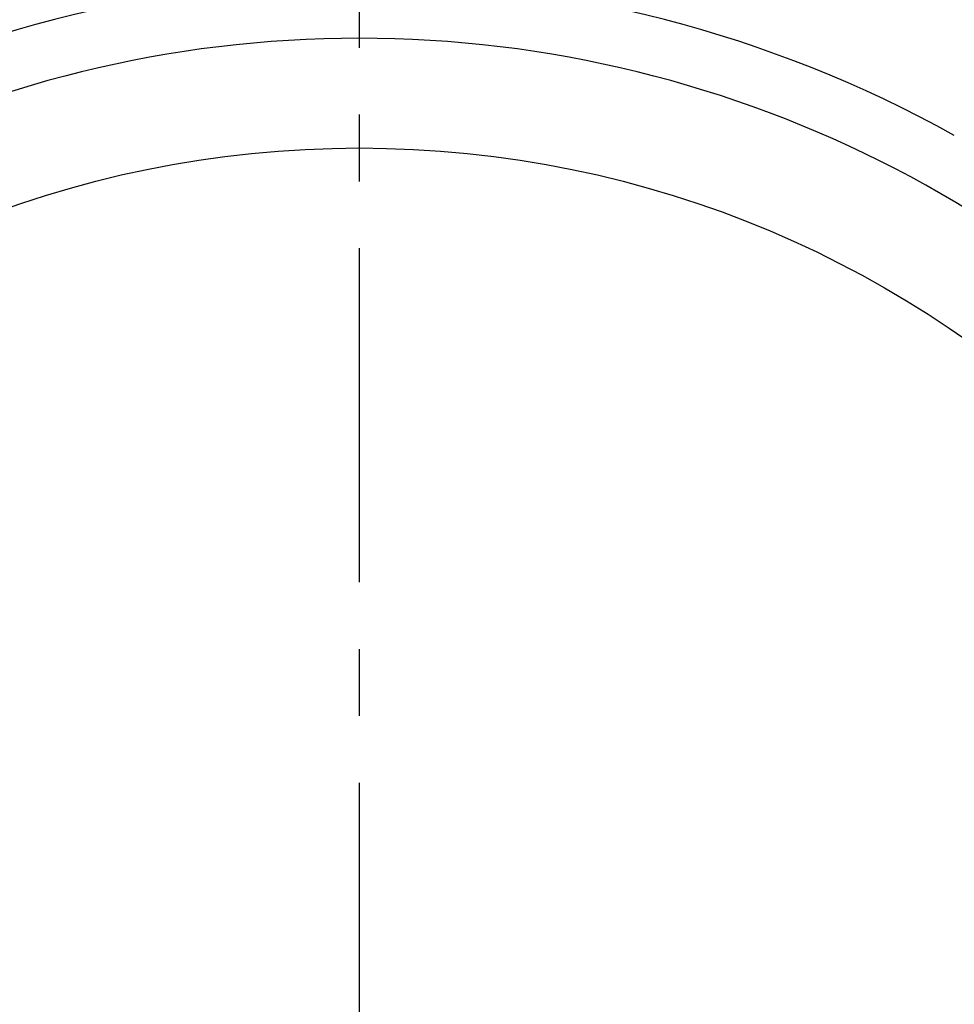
# Model space of a CAD drawing. Extents: x -108 to 254, y -107 to 268.
# Tile 3 of 10: x -18 to 31, y 10 to 62. Entities that reach past the tile are written whole.
import ezdxf

# ---------------------------------------------------------------- set-up
doc = ezdxf.new("R2010")
doc.units = 0
doc.header["$LTSCALE"] = 14
doc.header["$MEASUREMENT"] = 0
doc.linetypes.add('CENTER', pattern=[2, 1.25, -0.25, 0.25, -0.25])
doc.layers.get('0').update_dxf_attribs({"linetype": 'CONTINUOUS'})
doc.layers.add('CENTER', color=1, linetype='CENTER')

msp = doc.modelspace()

# ---------------------------------------------------------------- linework, layer by layer
for radius in [97.5, 55.25]:
    msp.add_circle((0, 0), radius)
for radius, start, end in [(64, 60.86892, 119.13108), (61, 35.1919, 144.8081)]:
    msp.add_arc((0, 0), radius, start, end)
at = {"layer": 'CENTER'}
msp.add_line((0, -107.5), (0, 107.5), dxfattribs=at)

doc.saveas('drawing.dxf')
